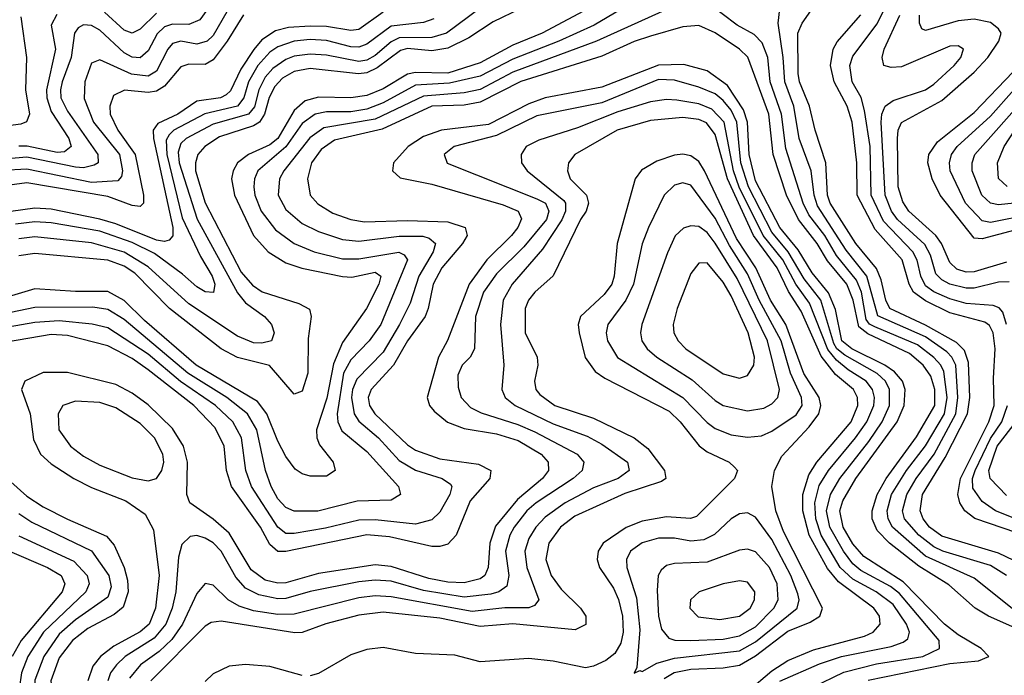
# Model space of a CAD drawing. Header units: inches. Extents: x 501365 to 657855, y 482276 to 547543.
# Tile 201 of 256: x 555792 to 558224, y 526724 to 528343. Entities that reach past the tile are written whole.
import ezdxf

# ---------------------------------------------------------------- set-up
doc = ezdxf.new("R2010")
doc.units = ezdxf.units.IN
doc.header["$MEASUREMENT"] = 0
doc.layers.add('A5552', color=7, linetype='Continuous')

msp = doc.modelspace()

# ---------------------------------------------------------------- linework, layer by layer
at = {"layer": 'A5552', "color": 5}
for points, elevation in [([(556299.6, 528430), (556237.1, 528342.9), (556210, 528331.5), (556170, 528332.2), (556150, 528325.2), (556131.8, 528308.2), (556110, 528266.3), (556090, 528248.9), (556070, 528250.7), (556050, 528261.6), (555990, 528317.6), (555970, 528328.9), (555950, 528330.8), (555937.1, 528322.9), (555927.8, 528310), (555919.6, 528250), (555897.3, 528190), (555892.7, 528170), (555894.2, 528150), (555910, 528117.3), (555985.3, 528010), (555985.9, 527990), (555976.5, 527983.5), (555950, 527977.1), (555930, 527978.8), (555810, 528004), (555723.6, 527996.4)], 2740), ([(557390, 528435.6), (557211.4, 528330), (557124.2, 528290), (557010, 528246.1), (556930, 528203.8), (556853.8, 528186.2), (556770, 528181.7), (556690, 528137.5), (556650, 528122.4), (556610, 528115.8), (556550, 528116), (556522.3, 528110), (556490, 528086.5), (556450, 528029.5), (556380.4, 527970), (556371.9, 527950), (556370.3, 527930), (556372.8, 527910), (556388.4, 527870), (556424.2, 527824.2), (556470, 527790), (556519.8, 527770), (556590, 527752.8), (556630, 527752.4), (556728.6, 527768.6), (556742.3, 527762.3), (556750.3, 527750.3), (556683.9, 527590), (556655.8, 527550), (556610, 527502.9), (556591.8, 527470), (556576.7, 527370), (556577.8, 527350), (556588, 527328), (556650, 527276.5), (556728.1, 527190), (556732.8, 527170), (556710, 527156.7), (556625.9, 527154.1), (556529.1, 527129.1), (556470, 527129.3), (556450, 527138.6), (556430, 527159.5), (556413.5, 527190), (556399.7, 527230), (556377.7, 527330), (556354.9, 527370), (556304.1, 527410), (556207.2, 527470), (556050, 527602.4), (556010, 527627.7), (555972.7, 527632.7), (555830, 527632.5), (555730, 527611.7)], 2940), ([(557430, 528386.8), (557217.3, 528290), (557010, 528213.8), (556930, 528170.8), (556890, 528162.8), (556790, 528154.7), (556670, 528097.3), (556543.6, 528076.4), (556508.6, 528051.4), (556444.4, 527970), (556434.1, 527950), (556430.7, 527910), (556450, 527874), (556490, 527839.9), (556530, 527820.2), (556590, 527800.6), (556630, 527795.9), (556730, 527808.5), (556788.4, 527808.4), (556803.5, 527803.5), (556819.6, 527790), (556813.3, 527770), (556778.4, 527710), (556756.7, 527643.3), (556730.7, 527590), (556690, 527521.9), (556625, 527455), (556614.2, 527430), (556611.9, 527410), (556618.5, 527370), (556630, 527351.8), (556678.7, 527310), (556730, 527254.4), (556770, 527230.8), (556835.5, 527210), (556856, 527196), (556859.6, 527190), (556854.5, 527170), (556830, 527126.5), (556810, 527107.4), (556770, 527097.4), (556670, 527108), (556630, 527107.3), (556547.3, 527087.3), (556470, 527073.7), (556450, 527074.3), (556430, 527089.3), (556365.1, 527190), (556350.9, 527230), (556339.8, 527310), (556319, 527350), (556276.1, 527390), (556189.3, 527449.3), (556110, 527516.8), (556010, 527581.8), (555971.3, 527591.2), (555890, 527599.7), (555830, 527595.4), (555730, 527577.8)], 2960), ([(556316.2, 528383.8), (556270, 528304.5), (556255.5, 528290), (556230, 528282.7), (556190, 528290.2), (556170, 528284.5), (556157.9, 528270), (556130, 528216.3), (556110, 528203.3), (556068.3, 528208.3), (555990, 528244.4), (555970, 528235.8), (555953.5, 528190), (555951.7, 528148.3), (555974.9, 528090), (556038.9, 528010), (556046.6, 527970), (556043.8, 527956.2), (556034.9, 527945.1), (555970, 527940.9), (555810, 527974.1), (555750, 527970.9)], 2760), ([(558350, 526804.1), (558150, 526964), (558030, 527017.9), (557948.4, 527090), (557937.6, 527110), (557935.1, 527130), (557946, 527170), (557982.7, 527230), (558029.3, 527290.7), (558076.5, 527370), (558083.2, 527410), (558074.6, 527474.6), (558067.2, 527490), (558050, 527508.6), (558010, 527540.1), (557904.4, 527584.4), (557891.5, 527591.5), (557882.9, 527602.9), (557871.6, 527670), (557859.4, 527699.4), (557810, 527760.4), (557780.6, 527810), (557741.5, 527861.5), (557727.1, 527890), (557684.9, 528024.9), (557674.1, 528110), (557645.8, 528190), (557640.4, 528250), (557625.9, 528285.9), (557606.7, 528306.7), (557564.3, 528330), (557490, 528385.4)], 2960), ([(558247.6, 527007.6), (558210, 527025.1), (558070, 527067.1), (558039.9, 527090), (558023.8, 527110), (558016.5, 527130), (558022.2, 527170), (558078.1, 527261.9), (558133.2, 527370), (558139, 527410), (558136.2, 527496.2), (558126.1, 527526.1), (558105.8, 527545.8), (558030, 527588.4), (557941.6, 527630), (557931.3, 527650), (557920.3, 527700.3), (557908.6, 527728.6), (557857.6, 527790), (557794.3, 527890), (557787.6, 527910), (557783.4, 527990), (557757.3, 528070), (557743.4, 528130), (557718.7, 528190), (557715, 528210), (557714.1, 528310), (557725, 528335), (557763.3, 528390)], 2920), ([(558230, 527590), (558220.4, 527620.4), (558211.2, 527631.2), (558197.1, 527637.1), (558130, 527642.4), (558090, 527653.6), (558050, 527671.1), (558030, 527685.5), (558017.7, 527710), (558009.2, 527749.2), (557998.5, 527770), (557925.7, 527845.7), (557895.6, 527910), (557892.8, 528030), (557879.2, 528119.2), (557870.9, 528150.9), (557848.1, 528190), (557842.5, 528230), (557850, 528252.7), (557910, 528333.3), (557938.2, 528390)], 2860), ([(557210, 528377.1), (557082.6, 528310), (557010, 528280.4), (556930, 528236.7), (556850, 528211.2), (556770, 528212.6), (556750, 528208.9), (556690, 528172), (556650, 528156), (556610, 528150.3), (556530, 528151.6), (556497.4, 528142.6), (556470, 528118.7), (556430, 528050), (556410, 528034.3), (556357.4, 528010), (556330.6, 527989.4), (556319.4, 527970), (556315.2, 527950), (556322.8, 527910), (556369.6, 527810), (556406.2, 527770), (556450, 527742.4), (556489.5, 527729.5), (556590, 527708.8), (556612.4, 527707.6), (556670, 527719.3), (556684.6, 527710), (556679, 527690), (556649, 527630), (556590, 527545.7), (556567.2, 527492.8), (556551.3, 527408.7), (556525, 527330), (556526.3, 527310), (556533, 527293), (556566.8, 527250), (556571.4, 527230), (556550, 527215.7), (556510, 527215.3), (556490, 527221.1), (556473, 527233), (556450, 527263.9), (556430, 527302.3), (556402.5, 527370), (556379.8, 527399.8), (556228.2, 527490), (556100.2, 527600.2), (556050, 527649.5), (556010, 527671.9), (555930, 527671.5), (555830, 527678), (555730, 527648.4)], 2920), ([(556344.7, 528355.3), (556304.9, 528290), (556270, 528243.9), (556250, 528232.3), (556210, 528233.5), (556190, 528226.8), (556150, 528179.4), (556130, 528166.5), (556110, 528163.7), (556050.9, 528169.1), (556024.3, 528155.7), (556014.7, 528130), (556015.5, 528110), (556034.7, 528070), (556077.5, 528010), (556098.5, 527910), (556098.4, 527890), (556090, 527881.5), (556070, 527884.4), (556010, 527906.4), (555810, 527940.6), (555730, 527929.6)], 2780), ([(556690, 528361.5), (556630, 528319.3), (556610, 528316.5), (556550, 528326.5), (556510, 528326.9), (556456.3, 528323.7), (556424.1, 528315.9), (556390, 528293.4), (556370.5, 528269.5), (556338.9, 528221.1), (556312.9, 528167.1), (556302.5, 528157.5), (556288.3, 528150), (556230, 528141.7), (556183.1, 528110), (556133.4, 528086.6), (556122, 528070), (556122.7, 528050), (556170.9, 527830), (556170.7, 527809.3), (556161.3, 527798.7), (556150, 527795.3), (556130, 527798.9), (556030, 527839.3), (555990, 527850.7), (555870, 527874.9), (555830, 527877.5), (555770, 527869.8)], 2820), ([(556930, 528371.4), (556846.7, 528310), (556810, 528299.1), (556730, 528298.6), (556710, 528288.9), (556670, 528254.5), (556650, 528243.2), (556630, 528239.9), (556550, 528255.6), (556510, 528258.3), (556470, 528253.1), (556450, 528245.2), (556417.3, 528222.7), (556398.8, 528201.2), (556382.7, 528170), (556371.9, 528128.1), (556357.6, 528110), (556270, 528084.9), (556203.2, 528050), (556190, 528037.5), (556183.9, 528016.1), (556186.4, 527990), (556230.5, 527850.5), (556330, 527668.3), (556350, 527643.8), (556396.6, 527610), (556414.6, 527590), (556420.9, 527570), (556414, 527550), (556390, 527543.8), (556370, 527544.8), (556330, 527561.8), (556210, 527641.1), (556110, 527732.8), (556050, 527769), (555970, 527791.8), (555830, 527806.8), (555790, 527801.8)], 2860), ([(557030, 528370.5), (556961.8, 528338.2), (556902, 528298), (556850, 528273), (556810, 528266.1), (556750, 528271.9), (556732.7, 528267.3), (556675.6, 528224.4), (556650, 528212), (556629.2, 528209.2), (556510, 528222.5), (556470, 528215.3), (556441.6, 528198.4), (556422.1, 528177.9), (556408.6, 528151.4), (556397.1, 528110), (556384.3, 528090), (556370, 528081.2), (556285.8, 528054.2), (556249.7, 528030), (556232.5, 528010), (556226.6, 527990), (556226.9, 527970), (556250, 527891), (556339.2, 527719.2), (556367.6, 527687.6), (556391.2, 527671.2), (556482.1, 527642.1), (556508.3, 527628.3), (556511.9, 527610), (556504.5, 527555.5), (556504, 527470), (556490, 527425.9), (556470, 527418.6), (556409.4, 527489.4), (556330, 527508.9), (556289.9, 527530), (556162.6, 527630), (556077, 527717), (556050, 527734.5), (556010, 527749.1), (555830, 527766), (555790, 527759.7)], 2880), ([(555884.3, 528355.7), (555870.1, 528330), (555880.7, 528270), (555858.3, 528170), (555859.4, 528150), (555870, 528116.5), (555913.8, 528050), (555919.3, 528030), (555903.1, 528016.9), (555884.7, 528015.3), (555810.8, 528030.8), (555790, 528031)], 2720), ([(556130, 528359.2), (556090, 528319.6), (556070, 528309.6), (556050, 528317.3), (556001.9, 528361.9)], 2720), ([(558230, 526970.2), (558190, 526994.6), (558072.4, 527030), (558050, 527040.9), (558013.2, 527070), (557977.9, 527110), (557972.5, 527130), (557983.2, 527170), (558006.2, 527210), (558050.8, 527270), (558104.2, 527370), (558109.8, 527410), (558104.3, 527490), (558094.6, 527510), (558082.6, 527522.6), (558030, 527559.6), (557911.7, 527611.7), (557885, 527710), (557833.9, 527773.9), (557763.1, 527883.1), (557754.4, 527910), (557747, 527970), (557717.7, 528050), (557704.5, 528130), (557681.8, 528190), (557678.3, 528250), (557665.6, 528334.4), (557669.8, 528369.8)], 2940), ([(558255.6, 527075.6), (558151.3, 527111.3), (558126.4, 527130), (558114.1, 527150), (558109.5, 527170), (558115.8, 527210), (558185.9, 527350), (558199.4, 527390), (558197.7, 527457.7), (558202.1, 527530), (558196.6, 527570), (558187.7, 527587.7), (558175.8, 527595.8), (558090, 527619.1), (558030, 527649), (558000, 527670), (557989.6, 527689.6), (557971.9, 527750), (557905.1, 527825.1), (557860.5, 527910), (557860.1, 527990), (557848.3, 528090), (557836.4, 528130), (557803.7, 528190), (557795, 528230), (557801.9, 528270), (557811.6, 528288.4), (557870, 528355)], 2880), ([(558236, 527696), (558210, 527694.6), (558150, 527679.9), (558130, 527680), (558090.1, 527690.1), (558070, 527700.7), (558055.3, 527715.3), (558041.6, 527761.6), (558027.6, 527787.6), (557960.5, 527850), (557946, 527870), (557930, 527910), (557920, 528090), (557921.5, 528110), (557929.9, 528130), (557950, 528143.5), (558029.9, 528170), (558050, 528183.7), (558100.4, 528230), (558116.9, 528250), (558123.1, 528270), (558110, 528278.9), (558090, 528278.1), (557970, 528226.9), (557944.7, 528224.7), (557927.1, 528230), (557922.5, 528250), (557927.7, 528270), (557965.9, 528354.1)], 2840), ([(558230, 527744.5), (558150, 527720.4), (558130, 527719.8), (558106.8, 527726.8), (558090, 527743.4), (558069.1, 527790), (558055.1, 527810), (557988.5, 527870), (557973.5, 527893.5), (557962.3, 527930), (557960.3, 528050), (557962.4, 528070), (557970.6, 528089.4), (558070, 528143.3), (558150, 528213.4), (558183.4, 528250), (558210.9, 528290), (558216.2, 528310), (558210, 528320.4), (558190, 528336.2), (558150, 528344.5), (558110, 528340), (558030, 528316.1), (558020.9, 528320.9), (558014.8, 528334.8), (558014.7, 528354.7)], 2820), ([(555794.8, 528350), (555809, 528250), (555807, 528170), (555816.4, 528110), (555808.7, 528091.3), (555795.1, 528084.9), (555610, 528061.6)], 2680), ([(556814.9, 528345.1), (556790, 528336.5), (556710, 528327.6), (556650, 528282.8), (556630, 528275.3), (556610, 528275.9), (556550, 528291.9), (556510, 528293.9), (556469.9, 528290.1), (556430, 528276), (556410, 528262.6), (556380.7, 528230), (556357.2, 528190), (556345.6, 528150), (556330.1, 528130), (556249.4, 528110.6), (556173.1, 528070), (556161.1, 528058.9), (556154.3, 528045.7), (556155.6, 528010), (556193.5, 527853.5), (556238.6, 527758.6), (556267.7, 527710), (556274.5, 527690), (556271, 527669), (556250, 527671.2), (556230, 527683.4), (556194.8, 527714.8), (556125.4, 527765.4), (556070, 527792.6), (555990, 527820.5), (555870, 527841.5), (555830, 527844), (555781.6, 527838.4)], 2840), ([(558250, 526841.4), (558185.2, 526870), (558152.5, 526890), (558087.4, 526947.4), (558013.4, 526993.4), (557940.9, 527050), (557910, 527081.7), (557898.1, 527110), (557898, 527130), (557910.1, 527170), (557932.8, 527210), (558007, 527313), (558053.1, 527390), (558052.8, 527430), (558042.7, 527462.7), (558023.8, 527490), (557990, 527518.7), (557887, 527567), (557864.7, 527584.7), (557850.6, 527650.6), (557835.3, 527690), (557787.7, 527747.7), (557762.3, 527790), (557716.3, 527850), (557686.5, 527910), (557653.7, 528010), (557642.4, 528110), (557591, 528251), (557570.5, 528270.5), (557510, 528311.1), (557470, 528328.5), (557430, 528325.5), (557350, 528302.4), (557310, 528289.5), (557230, 528253.3), (557030, 528190.6), (556930, 528139.4), (556890, 528132.4), (556810, 528129.4), (556687.3, 528072.8), (556570, 528045.3), (556537.2, 528022.8), (556512.8, 527990), (556502.9, 527950), (556510.1, 527910), (556528.3, 527888.3), (556565.7, 527865.7), (556610, 527849.8), (556644.1, 527844.1), (556750, 527847.2), (556850, 527843.7), (556892.7, 527830), (556897.3, 527810), (556885.8, 527790), (556835.1, 527730), (556813.4, 527690), (556801.5, 527630), (556793.4, 527610), (556750, 527550.3), (556715.4, 527490), (556660.2, 527430), (556653.3, 527410), (556656.4, 527390), (556669.8, 527370), (556750, 527293.3), (556770, 527280.1), (556830, 527258.7), (556925.2, 527245.2), (556956.4, 527230), (556953.4, 527210), (556905.2, 527154.8), (556870, 527070), (556850, 527047.8), (556830, 527041.8), (556810, 527042.1), (556705.6, 527065.6), (556650, 527071.1), (556450, 527029.3), (556429.5, 527029.5), (556410, 527046.9), (556387.3, 527090), (556315.8, 527190), (556303, 527230), (556297.3, 527290), (556275.4, 527335.4), (556222.7, 527390), (556110, 527478.3), (556070, 527506.6), (556010, 527537.4), (555910, 527562.9), (555870, 527565.3), (555730, 527541.4)], 2980), ([(557888.3, 526711.7), (558090, 526753), (558160.7, 526759.3), (558186, 526770), (558167.5, 526790), (558110, 526823.4), (558076.5, 526850), (557974.6, 526954.6), (557877.3, 527017.3), (557850, 527048.9), (557826, 527090), (557817.7, 527130), (557825.1, 527154.9), (557857.9, 527210), (557960, 527350), (557976.7, 527390), (557979.1, 527430), (557972.5, 527450), (557953.4, 527473.4), (557929.4, 527490), (557847.4, 527530), (557822.7, 527550), (557807, 527627), (557790, 527668.6), (557750, 527717.9), (557714.8, 527774.8), (557669.7, 527830), (557610, 527945.4), (557594.2, 528010), (557590.1, 528090), (557580.2, 528120.2), (557540.3, 528180.3), (557490, 528216.8), (557432.6, 528232.6), (557370, 528230.6), (557230, 528176.4), (557090, 528149.8), (557050, 528135.6), (556950, 528084.7), (556834.4, 528070), (556790, 528054.3), (556751.7, 528030), (556715.3, 527990), (556713.5, 527970), (556732.4, 527952.4), (556810, 527936.9), (556986.1, 527886.1), (557023.9, 527870), (557031.5, 527851.5), (557023, 527830), (557007.2, 527810), (556946, 527750), (556902.3, 527690), (556849.2, 527550.8), (556826.9, 527510), (556798.7, 527410), (556804.9, 527390), (556816, 527376), (556849.3, 527349.3), (556890, 527333), (556970, 527320.6), (557023.8, 527303.8), (557080.3, 527270), (557097.4, 527250), (557098.4, 527230), (557083.4, 527210), (557021.6, 527158.4), (556967.9, 527092.1), (556953.7, 527050), (556949.2, 526990), (556941.3, 526970), (556930, 526962.2), (556890, 526951.8), (556850, 526953.9), (556803, 526963), (556710, 526992.4), (556670, 526996.9), (556530, 526975.6), (556450, 526952.5), (556430, 526951.2), (556399, 526959), (556364, 526984), (556310, 527074.9), (556270, 527109.7), (556212.3, 527150), (556204.8, 527170), (556206.6, 527250), (556196.8, 527290), (556170, 527333.7), (556110, 527391.5), (556070, 527420.9), (556030, 527441.9), (555910, 527471.5), (555850, 527471.5), (555805, 527450), (555796.4, 527430), (555817.9, 527370), (555826.2, 527306.2), (555843.8, 527270), (555870, 527245.9), (555926.3, 527210), (555970, 527187.5), (556054.5, 527154.5), (556101.8, 527121.8), (556122.9, 527082.9), (556136.4, 526970), (556128.1, 526890), (556112.2, 526850), (556090, 526831.4), (556024.5, 526795.5), (555992.1, 526770), (555973.3, 526746.7), (555961, 526710)], 3020), ([(558250, 527823.7), (558170, 527801.5), (558150, 527803.9), (558066.2, 527910), (558045.9, 527950), (558035.4, 527990), (558037.9, 528010), (558058.9, 528041.1), (558150, 528114.3), (558246, 528214)], 2780), ([(557750, 526693.3), (557828.2, 526731.8), (557908.2, 526751.8), (558022.9, 526770), (558064.3, 526790), (558063.7, 526810), (557965.6, 526925.6), (557943.4, 526943.4), (557870, 526983), (557850, 526999.3), (557826.9, 527030), (557793.2, 527090), (557785.2, 527130), (557794.7, 527170), (557817.7, 527210), (557890, 527301), (557922.9, 527350), (557940.5, 527390), (557941, 527430), (557931, 527450), (557910, 527468.9), (557830, 527514.7), (557811, 527530), (557803, 527543), (557770.7, 527650), (557730, 527703.3), (557690.4, 527770), (557650, 527818.1), (557592.4, 527930), (557573.2, 527990), (557563.5, 528090), (557550, 528119.6), (557530, 528144), (557510, 528160), (557470, 528176.9), (557410, 528194), (557370, 528195.5), (557230, 528138.2), (557070, 528105.7), (556970, 528057), (556865.4, 528030), (556840.9, 528010), (556848.4, 527988.4), (557070, 527900.5), (557091.1, 527890), (557099.4, 527870), (557093.1, 527850), (557037.6, 527782.4), (556970, 527715.7), (556937.6, 527670), (556917.9, 527610), (556915.3, 527530), (556905.1, 527510), (556885.4, 527490), (556874.8, 527465.2), (556875.1, 527435.1), (556883.1, 527410), (556905.4, 527385.4), (556931.9, 527371.9), (557023, 527343), (557064.9, 527324.9), (557169.6, 527270), (557185.7, 527250), (557181.3, 527230), (557159.5, 527210), (557067.6, 527150), (557045.3, 527130), (557013.8, 527090), (557003.1, 527070), (556992.3, 527030), (557000.5, 526970), (556995.8, 526944.2), (556975.6, 526930), (556956.1, 526923.9), (556890, 526916.7), (556790, 526933.2), (556710, 526956.1), (556670, 526958.8), (556630, 526954.8), (556510, 526930.8), (556450, 526913.2), (556430, 526912.4), (556382.9, 526922.9), (556350, 526939.3), (556326.3, 526966.3), (556290, 527030.3), (556270, 527050.9), (556250, 527062.9), (556230, 527069), (556213.6, 527066.4), (556192.9, 527047.1), (556184.2, 527015.8), (556178.3, 526930), (556168.8, 526890), (556153, 526850), (556124.8, 526815.2), (556052.7, 526770), (556031.2, 526750), (556016.8, 526730), (556009.6, 526710)], 3040), ([(558290, 527862.3), (558190, 527842.6), (558170, 527846.1), (558128.2, 527890), (558090.2, 527970), (558088.6, 527990), (558093.7, 528010), (558107.9, 528030), (558190, 528105), (558248.9, 528171.1)], 2760), ([(557670, 526708.9), (557767.7, 526752.3), (557822.2, 526770), (557944.8, 526795.2), (557974.7, 526805.3), (557986.1, 526813.9), (557990.5, 526830), (557982.9, 526850), (557950, 526898.9), (557908.1, 526930), (557850, 526961), (557818.9, 526990), (557772.2, 527070), (557758.6, 527110), (557756.6, 527150), (557767.4, 527192.6), (557790, 527230), (557857.1, 527310), (557884.8, 527350), (557901.7, 527390), (557903.6, 527410), (557899.1, 527430), (557883, 527450), (557838.3, 527478.3), (557810, 527502.5), (557788.4, 527528.4), (557742.8, 527642.8), (557709.6, 527689.6), (557677.4, 527750), (557629, 527810), (557569.8, 527929.8), (557555.8, 527970), (557532.2, 528090), (557502, 528122), (557470, 528135.1), (557415.8, 528144.2), (557390, 528146.2), (557350, 528140.2), (557270, 528115.9), (557170, 528076.3), (557074.4, 528045.6), (557043.5, 528030), (557030.8, 528010), (557031.4, 527990), (557045.8, 527970), (557136.3, 527896.3), (557140.5, 527890), (557140.3, 527870), (557131.5, 527848.5), (557083.5, 527776.5), (557008.5, 527690), (556986.1, 527650), (556980.1, 527590), (556987.8, 527490), (556983.3, 527430), (556991.5, 527410), (557015.7, 527390), (557110, 527345), (557194.2, 527314.2), (557230, 527295), (557293.4, 527250), (557297.3, 527230), (557270.7, 527210), (557210, 527186.6), (557139.9, 527150), (557090, 527114.4), (557067.5, 527090), (557050, 527061.3), (557039.7, 527030), (557045, 526990), (557074.3, 526910), (557064.2, 526895.8), (557049.7, 526890.3), (556990.2, 526890.2), (556910, 526881.5), (556710, 526918), (556670, 526920.2), (556630, 526915), (556470, 526874.5), (556430, 526873.6), (556370, 526883.2), (556334.3, 526894.3), (556306.9, 526910), (556270, 526946.4), (556250, 526950.6), (556230, 526925.7), (556194.8, 526850), (556168, 526812), (556137.2, 526782.8), (556090.7, 526750), (556063.5, 526716.5)], 3060), ([(558310, 527896.3), (558210, 527886), (558190.4, 527890.4), (558168.5, 527910), (558144.6, 527970), (558144.9, 527990), (558151.8, 528010), (558282.2, 528157.8)], 2740), ([(557590, 526683.9), (557650, 526734.4), (557690, 526760.1), (557753.2, 526786.8), (557879.3, 526820.7), (557900.2, 526830), (557917.6, 526850), (557916, 526870), (557902, 526890), (557814.7, 526954.7), (557787.2, 526987.2), (557742.7, 527070), (557726.5, 527130), (557727, 527170), (557741.3, 527218.7), (557761.6, 527250), (557846, 527350), (557862.2, 527390), (557861.8, 527410), (557851.7, 527430), (557807.1, 527467.1), (557772.2, 527512.2), (557722.9, 527622.9), (557691.6, 527671.6), (557663.6, 527730), (557605.1, 527810), (557540.7, 527950), (557510, 528059.9), (557488.3, 528088.3), (557470, 528096.9), (557430, 528101.6), (557350, 528094), (557268.4, 528070), (557163.6, 528010), (557147.9, 527990), (557145.7, 527970), (557152.3, 527950), (557191.9, 527910), (557197.2, 527890), (557191.7, 527870), (557177.1, 527850), (557109.8, 527710.2), (557065, 527670), (557049.1, 527650), (557041.2, 527630), (557041.2, 527570), (557070.7, 527510), (557072, 527490), (557063.6, 527450), (557066.9, 527430), (557077.1, 527417.1), (557114.2, 527390), (557210, 527359.3), (557310.1, 527310), (557343.6, 527283.6), (557385.2, 527230), (557388.6, 527210), (557377.7, 527202.3), (557287.4, 527172.6), (557163.1, 527116.9), (557127.8, 527090), (557099.4, 527050), (557091.7, 527010), (557105.1, 526970), (557130, 526936.4), (557177.6, 526890), (557190.4, 526870), (557190.7, 526849.3), (557164.2, 526835.8), (557010, 526851.3), (556930, 526844.5), (556830, 526864.9), (556690, 526880.1), (556630, 526871.9), (556548.8, 526851.2), (556490, 526829.9), (556471.5, 526828.5), (556290, 526857.8), (556265.5, 526854.5), (556250, 526845.3), (556116.1, 526710)], 3080), ([(558231.2, 527931.2), (558210, 527951.2), (558207.5, 527990), (558224.1, 528030), (558250.6, 528070)], 2720), ([(557384, 526716), (557409.2, 526730.8), (557450, 526739), (557530, 526742), (557570, 526748.5), (557610, 526771.6), (557690, 526832.9), (557744.6, 526855.4), (557768.3, 526870), (557775.4, 526890), (557678.7, 527078.7), (557660, 527130), (557650.2, 527190), (557656.3, 527230), (557674.8, 527265.2), (557742.6, 527337.4), (557766.4, 527370), (557771.3, 527390), (557767.4, 527410), (557729.3, 527469.3), (557684.6, 527590), (557647, 527650), (557610.5, 527730), (557562.5, 527802.5), (557483.6, 527970), (557470, 527992.6), (557450, 528007.3), (557430, 528011.3), (557410, 528008.4), (557366.1, 527993.9), (557328.4, 527971.6), (557312.8, 527950), (557268.3, 527790), (557260.9, 527710), (557254.6, 527690), (557235.9, 527664.1), (557177.8, 527610), (557171.7, 527590), (557174.1, 527570), (557189.1, 527509.1), (557214, 527474), (557237.4, 527457.4), (557396.1, 527376.1), (557423.8, 527350), (557470.7, 527290.7), (557490, 527276.1), (557544.8, 527250), (557558, 527238), (557565, 527230), (557557.9, 527210), (557463.6, 527116.4), (557449.1, 527110.9), (557390, 527115.3), (557330, 527104.1), (557290, 527088.9), (557233.8, 527050), (557220.8, 527030), (557218.5, 527010), (557224.3, 526990), (557258.7, 526938.7), (557271.3, 526911.3), (557281.6, 526870), (557283.2, 526830), (557277, 526803), (557262, 526778), (557239.9, 526760.1), (557210, 526746.2), (557190, 526742.6), (557110, 526758.6), (557050, 526765), (556930, 526757.1), (556866.7, 526773.3), (556770, 526777.9), (556690, 526792.1), (556650, 526787.8), (556610, 526774.2), (556530, 526728.1), (556510, 526722.5)], 3120), ([(558279.2, 527099.2), (558202.2, 527130), (558170, 527153.2), (558146.2, 527186.2), (558145.6, 527210), (558152, 527230), (558190, 527308.5), (558218.2, 527350), (558232, 527390)], 2860), ([(558230, 527167.5), (558189.6, 527210), (558185.9, 527230), (558207, 527290), (558268.5, 527370)], 2840), ([(555770, 527201.4), (555810, 527166.2), (555850, 527140.3), (555910, 527109.1), (556007.1, 527067.1), (556025.5, 527045.5), (556050.2, 526990.2), (556058.8, 526958.8), (556060.2, 526930), (556047.8, 526892.2), (556025.8, 526874.2), (555960.7, 526839.3), (555922.7, 526810), (555890, 526767.1), (555869.6, 526710), (555873.5, 526670), (555898.4, 526590), (555948.4, 526490), (555954.6, 526465.4), (555948.2, 526451.8), (555935.2, 526444.8), (555830, 526428.6), (555792.5, 526410), (555766.9, 526390)], 2980), ([(555790, 527123.1), (555822.3, 527102.3), (555970, 527031), (556012.4, 526970), (556018, 526942), (556010, 526916.7), (555930, 526860.6), (555890, 526825.4), (555851.6, 526770), (555830, 526711.4), (555832.3, 526670), (555894.8, 526510), (555898, 526490), (555885.1, 526474.9), (555810, 526458.5), (555766.2, 526433.8)], 2960), ([(555790, 527068.5), (555925.7, 527005.7), (555958.8, 526970), (555964.3, 526950), (555956, 526930), (555850.7, 526830), (555812.2, 526770), (555796.6, 526730), (555791.3, 526690), (555794.1, 526670), (555849.7, 526530), (555849.5, 526510), (555830, 526497.3), (555793.1, 526486.9), (555770, 526475.2)], 2940), ([(555767.5, 527030), (555860.9, 526990), (555894.8, 526970), (555903.9, 526950), (555897.5, 526930), (555796.1, 526810), (555774, 526770)], 2920), ([(556490, 526723.5), (556410, 526745.6), (556350, 526750.5), (556310, 526746.2), (556270, 526727.5), (556250, 526708.4)], 3120)]:
    msp.add_lwpolyline(points, dxfattribs=dict(at, elevation=elevation))
for points, elevation in [([(557430, 527940.1), (557410, 527934.5), (557383.8, 527910), (557345.2, 527830), (557330.1, 527789.9), (557308.4, 527690), (557289.8, 527650.2), (557245.2, 527590), (557240.9, 527570), (557244.2, 527550), (557268.9, 527508.9), (557430, 527410.1), (557490, 527347.9), (557510, 527333.1), (557550, 527317.6), (557590, 527311.8), (557624.6, 527315.4), (557650, 527326.7), (557710, 527367.2), (557725, 527390), (557723.4, 527410), (557696, 527470), (557673.5, 527550), (557618.4, 527650), (557590, 527715.8), (557545.5, 527785.5), (557510, 527853.2), (557450, 527934.4)], 3140), ([(557450, 527834.3), (557431.5, 527828.5), (557411, 527809), (557392.6, 527767.4), (557328.7, 527590), (557325.8, 527570), (557329.2, 527550), (557342.5, 527530), (557365.7, 527510), (557453.4, 527453.4), (557510, 527402.8), (557530, 527390.4), (557590, 527377.1), (557630, 527383.4), (557650, 527394.2), (557664.9, 527410), (557668.7, 527430), (557639.6, 527550), (557564.2, 527704.2), (557510, 527790.9), (557490, 527817.6), (557470, 527832.7)], 3160), ([(557490, 527742.4), (557470, 527741.4), (557450, 527715.9), (557415.9, 527630), (557406.3, 527590), (557408.3, 527570), (557419.1, 527550), (557437.6, 527530), (557530, 527468.8), (557570, 527457.5), (557590, 527464.2), (557605.5, 527490), (557607.4, 527510), (557591.4, 527570), (557550, 527661.3), (557530, 527695.1)], 3180), ([(555930, 527401.3), (555898.9, 527390), (555887.2, 527370), (555888.8, 527330), (555917.5, 527290), (555950, 527265.3), (555990, 527243.2), (556070, 527211.7), (556110, 527204.5), (556130, 527210.2), (556143.4, 527230), (556148.1, 527250), (556145.6, 527270), (556125.1, 527310), (556090, 527346), (556030, 527384.5), (555990, 527397.7)], 3040), ([(557590, 527125), (557570, 527122.3), (557550, 527109.9), (557508.5, 527071.5), (557481.9, 527058.1), (557450, 527054.7), (557410, 527062.1), (557370, 527062.9), (557330, 527050.6), (557301, 527030), (557290.9, 527010), (557291.9, 526990), (557315.5, 526915.5), (557324.3, 526835.7), (557316.7, 526743.3), (557310, 526728.9), (557324.4, 526735.6), (557330, 526733), (557366.3, 526753.7), (557410, 526766.2), (557570, 526783.8), (557610, 526806.2), (557712.4, 526890), (557717.4, 526910), (557714.7, 526925.3), (557697.4, 526970), (557650, 527059.4), (557610, 527114.6)], 3140), ([(557590, 527035.5), (557570, 527033), (557490, 527003.6), (557410, 526999.9), (557390, 526994.9), (557376.4, 526983.6), (557369.2, 526970), (557366.9, 526933.1), (557369.8, 526870), (557377.6, 526837.6), (557395.7, 526815.7), (557410.6, 526810.6), (557450, 526809.4), (557530, 526813.3), (557570, 526820.9), (557610, 526843.8), (557654.8, 526890), (557666, 526910), (557663.4, 526950), (557644.4, 526990), (557610, 527028.7)], 3160), ([(557570, 526957.5), (557530, 526949.9), (557470.2, 526930), (557448.9, 526910), (557447.6, 526890), (557468.1, 526868.1), (557521.6, 526861.6), (557570, 526869.5), (557596.6, 526890), (557607.5, 526910), (557608.2, 526930), (557590, 526953.8)], 3180)]:
    msp.add_lwpolyline(points, close=True, dxfattribs=dict(at, elevation=elevation))

doc.saveas('drawing.dxf')
